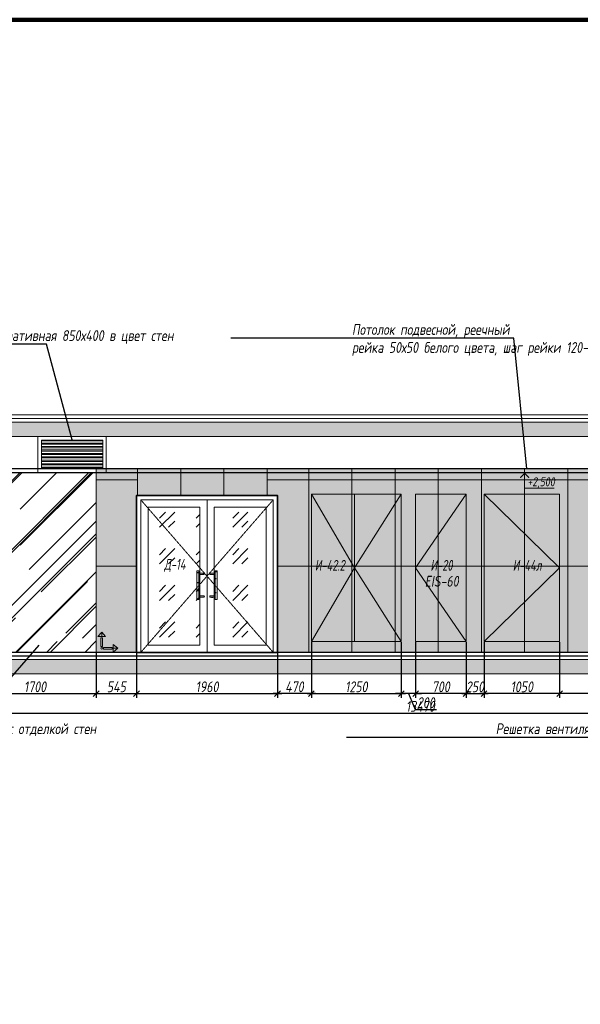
# Model space of a CAD drawing. Header units: millimetres. Extents: x -26888115 to 7466299, y -86687 to 22081.
# Tile 193 of 225: x 162923 to 170714, y 3671 to 17359. Entities that reach past the tile are written whole.
import ezdxf
from ezdxf import colors
from ezdxf.entities.mleader import LeaderData, LeaderLine
from ezdxf.math import Vec2, Vec3

# ---------------------------------------------------------------- set-up
doc = ezdxf.new("R2010")
doc.units = ezdxf.units.MM
doc.linetypes.add('( Hidden )', pattern=[0.375, 0.25, -0.125])
doc.linetypes.add('DASHDOT', pattern=[25.4, 12.7, -6.35, 0, -6.35])
doc.layers.get('Defpoints').update_dxf_attribs({"color": 31})
for name, color, linetype, lineweight in [('A-DETL-GENF', 7, 'Continuous', 5), ('meb', 26, 'Continuous', 15), ('Двери', 7, 'Continuous', 5), ('Отделка стен', 253, 'Continuous', 0), ('пот', 183, 'Continuous', 9)]:
    doc.layers.add(name, color=color, linetype=linetype, lineweight=lineweight)
for name, color, linetype, lineweight, true_color in [('dim_obm', 7, 'Continuous', 9, 0x005700), ('dim_razv', 7, 'DASHDOT', 9, 0x285228), ('pol', 7, 'Continuous', 15, 0x55666d)]:
    doc.layers.add(name, color=color, linetype=linetype, lineweight=lineweight, true_color=true_color)
doc.styles.add('fl_iso paper', font='isocpeur.ttf', dxfattribs={"width": 0.8, "oblique": 10})
doc.styles.add('In tre', font='isocpeur.ttf', dxfattribs={"width": 0.8, "oblique": 10})
doc.dimstyles.new('In tre 1_50', dxfattribs={"dimtxt": 150, "dimasz": 80, "dimexe": 60, "dimexo": 10, "dimgap": 20, "dimtad": 1, "dimdec": 0, "dimrnd": 5, "dimzin": 0, "dimdsep": 46, "dimtxsty": 'fl_iso paper', "dimblk": 'OBLIQUE', "dimcen": 0, "dimdle": 60, "dimadec": 0, "dimazin": 0, "dimtfac": 1, "dimtdec": 0, "dimtofl": 0, "dimtmove": 1, "dimatfit": 1, "dimfxl": 40, "dimtolj": 1, "dimtzin": 0, "dimarcsym": 1})
pattern_1 = [(352.5, (-99945.84, 258012.5), (100.426047, 107.214405), [0, -115.824, 0, -129.54, 0, -123.825]), (322.5, (-99945.84, 258012.5), (247.41986, 56.70328), [0, -62.484, 0, -104.394, 0, -40.005]), (282.5, (-100012.11, 258078.77), (168.099694, -167.489948), [0, -38.1, 0, -137.16, 0, -179.07]), (272.5, (-100012.1, 258078.77), (209.26523, -114.68433), [0, -19.05, 0, -89.916, 0, -102.87])]

# ---------------------------------------------------------------- blocks, each defined once
blk = doc.blocks.new('_Oblique')
at = {"color": 0, "linetype": 'ByBlock', "lineweight": -2}
blk.add_line((-0.5, -0.5), (0.5, 0.5), dxfattribs=at)
blk = doc.blocks.new('*D153')
at = {"layer": 'Defpoints', "color": 0, "linetype": 'ByBlock', "transparency": 16777216}
for p in [(164546, 8564), (166506, 8564), (166506, 7990)]:
    blk.add_point(p, dxfattribs=at)
at = {"layer": 'dim_razv', "color": 0, "linetype": 'ByBlock', "lineweight": -2, "transparency": 16777216}
for p, q in [((164546, 8554), (164546, 7930)), ((166506, 8554), (166506, 7930)), ((164486, 7990), (166566, 7990))]:
    blk.add_line(p, q, dxfattribs=at)
at = {"layer": 'dim_razv', "color": 0, "linetype": 'ByBlock', "lineweight": -2, "transparency": 16777216, "xscale": 80, "yscale": 80, "zscale": 80, "rotation": 180}
blk.add_blockref('_Oblique', (164546, 7990), dxfattribs=at)
at = {"layer": 'dim_razv', "color": 0, "linetype": 'ByBlock', "lineweight": -2, "transparency": 16777216, "xscale": 80, "yscale": 80, "zscale": 80}
blk.add_blockref('_Oblique', (166506, 7990), dxfattribs=at)
at = {"layer": 'dim_razv', "color": 0, "linetype": 'ByBlock', "transparency": 16777216, "insert": (165526, 8085), "char_height": 150, "attachment_point": 5, "style": 'fl_iso paper'}
blk.add_mtext('\\A1;1960', dxfattribs=at)
blk = doc.blocks.new('*D157')
at = {"layer": 'Defpoints', "color": 0, "linetype": 'ByBlock', "transparency": 16777216}
for p in [(161756, 8264), (175226, 8254), (175226, 7718)]:
    blk.add_point(p, dxfattribs=at)
at = {"layer": 'dim_razv', "color": 0, "linetype": 'ByBlock', "lineweight": -2, "transparency": 16777216}
for p, q in [((161756, 8254), (161756, 7658)), ((175226, 8244), (175226, 7658)), ((161696, 7718), (175286, 7718))]:
    blk.add_line(p, q, dxfattribs=at)
at = {"layer": 'dim_razv', "color": 0, "linetype": 'ByBlock', "lineweight": -2, "transparency": 16777216, "xscale": 80, "yscale": 80, "zscale": 80, "rotation": 180}
blk.add_blockref('_Oblique', (161756, 7718), dxfattribs=at)
at = {"layer": 'dim_razv', "color": 0, "linetype": 'ByBlock', "lineweight": -2, "transparency": 16777216, "xscale": 80, "yscale": 80, "zscale": 80}
blk.add_blockref('_Oblique', (175226, 7718), dxfattribs=at)
at = {"layer": 'dim_razv', "color": 0, "linetype": 'ByBlock', "transparency": 16777216, "insert": (168491, 7813), "char_height": 150, "attachment_point": 5, "style": 'fl_iso paper'}
blk.add_mtext('\\A1;13470', dxfattribs=at)
blk = doc.blocks.new('*D177')
at = {"layer": 'Defpoints', "color": 0, "linetype": 'ByBlock', "transparency": 16777216}
for p in [(162286, 8564), (163986, 8564), (163986, 7990)]:
    blk.add_point(p, dxfattribs=at)
at = {"layer": 'dim_razv', "color": 0, "linetype": 'ByBlock', "lineweight": -2, "transparency": 16777216}
for p, q in [((162286, 8554), (162286, 7930)), ((163986, 8554), (163986, 7930)), ((162226, 7990), (164046, 7990))]:
    blk.add_line(p, q, dxfattribs=at)
at = {"layer": 'dim_razv', "color": 0, "linetype": 'ByBlock', "lineweight": -2, "transparency": 16777216, "xscale": 80, "yscale": 80, "zscale": 80, "rotation": 180}
blk.add_blockref('_Oblique', (162286, 7990), dxfattribs=at)
at = {"layer": 'dim_razv', "color": 0, "linetype": 'ByBlock', "lineweight": -2, "transparency": 16777216, "xscale": 80, "yscale": 80, "zscale": 80}
blk.add_blockref('_Oblique', (163986, 7990), dxfattribs=at)
at = {"layer": 'dim_razv', "color": 0, "linetype": 'ByBlock', "transparency": 16777216, "insert": (163136, 8085), "char_height": 150, "attachment_point": 5, "style": 'fl_iso paper'}
blk.add_mtext('\\A1;1700', dxfattribs=at)
blk = doc.blocks.new('*D178')
at = {"layer": 'Defpoints', "color": 0, "linetype": 'ByBlock', "transparency": 16777216}
for p in [(163986, 8564), (164546, 8264), (164546, 7990)]:
    blk.add_point(p, dxfattribs=at)
at = {"layer": 'dim_razv', "color": 0, "linetype": 'ByBlock', "lineweight": -2, "transparency": 16777216}
for p, q in [((163986, 8554), (163986, 7930)), ((164546, 8254), (164546, 7930)), ((163926, 7990), (164606, 7990))]:
    blk.add_line(p, q, dxfattribs=at)
at = {"layer": 'dim_razv', "color": 0, "linetype": 'ByBlock', "lineweight": -2, "transparency": 16777216, "xscale": 80, "yscale": 80, "zscale": 80, "rotation": 180}
blk.add_blockref('_Oblique', (163986, 7990), dxfattribs=at)
at = {"layer": 'dim_razv', "color": 0, "linetype": 'ByBlock', "lineweight": -2, "transparency": 16777216, "xscale": 80, "yscale": 80, "zscale": 80}
blk.add_blockref('_Oblique', (164546, 7990), dxfattribs=at)
at = {"layer": 'dim_razv', "color": 0, "linetype": 'ByBlock', "transparency": 16777216, "insert": (164266, 8085), "char_height": 150, "attachment_point": 5, "style": 'fl_iso paper'}
blk.add_mtext('\\A1;545', dxfattribs=at)
blk = doc.blocks.new('*D179')
at = {"layer": 'Defpoints', "color": 0, "linetype": 'ByBlock', "transparency": 16777216}
for p in [(169126, 8714), (169376, 8714), (169376, 7990)]:
    blk.add_point(p, dxfattribs=at)
at = {"layer": 'dim_razv', "color": 0, "linetype": 'ByBlock', "lineweight": -2, "transparency": 16777216}
for p, q in [((169126, 8704), (169126, 7930)), ((169376, 8704), (169376, 7930)), ((169066, 7990), (169436, 7990))]:
    blk.add_line(p, q, dxfattribs=at)
at = {"layer": 'dim_razv', "color": 0, "linetype": 'ByBlock', "lineweight": -2, "transparency": 16777216, "xscale": 80, "yscale": 80, "zscale": 80, "rotation": 180}
blk.add_blockref('_Oblique', (169126, 7990), dxfattribs=at)
at = {"layer": 'dim_razv', "color": 0, "linetype": 'ByBlock', "lineweight": -2, "transparency": 16777216, "xscale": 80, "yscale": 80, "zscale": 80}
blk.add_blockref('_Oblique', (169376, 7990), dxfattribs=at)
at = {"layer": 'dim_razv', "color": 0, "linetype": 'ByBlock', "transparency": 16777216, "insert": (169251, 8085), "char_height": 150, "attachment_point": 5, "style": 'fl_iso paper'}
blk.add_mtext('\\A1;250', dxfattribs=at)
blk = doc.blocks.new('1')
at = {"layer": 'pol', "linetype": 'ByBlock'}
h = blk.add_hatch(color=1, dxfattribs=at)
h.paths.add_polyline_path([(35776, 73135), (35803, 73135), (35803, 73259), (35776, 73259)])
h.paths.add_polyline_path([(35790, 73275), (35843, 73275), (35790, 73338)])
h.paths.add_polyline_path([(35790, 73275), (35736, 73275), (35790, 73338)])
edge = h.paths.add_edge_path()
edge.add_arc((35790, 73111), 13.4, 0, 360)
h = blk.add_hatch(color=1, dxfattribs=at)
h.paths.add_polyline_path([(35813, 73097), (35813, 73124), (35937, 73124), (35937, 73097)])
h.paths.add_polyline_path([(35952, 73111), (35952, 73164), (36016, 73111)])
h.paths.add_polyline_path([(35952, 73111), (35952, 73057), (36016, 73111)])
at = {"layer": 'pol', "color": 1, "linetype": 'ByBlock'}
for points in [[(35790, 73275), (35736, 73275), (35790, 73338), (35790, 73275)], [(35790, 73275), (35843, 73275), (35790, 73338), (35790, 73275)], [(35952, 73111), (35952, 73164), (36016, 73111), (35952, 73111)], [(35952, 73111), (35952, 73057), (36016, 73111), (35952, 73111)]]:
    blk.add_lwpolyline(points, dxfattribs=at)
for points in [[(35776, 73135), (35803, 73135), (35803, 73259), (35776, 73259)], [(35813, 73097), (35813, 73124), (35937, 73124), (35937, 73097)]]:
    blk.add_lwpolyline(points, close=True, dxfattribs=at)
blk.add_circle((35790, 73111), 13.4, dxfattribs=at)
blk = doc.blocks.new('*D300')
at = {"layer": 'Defpoints', "color": 0, "linetype": 'ByBlock', "transparency": 16777216}
for p in [(170426, 8714), (173776, 8564), (170426, 7990)]:
    blk.add_point(p, dxfattribs=at)
at = {"layer": 'dim_razv', "color": 0, "linetype": 'ByBlock', "lineweight": -2, "transparency": 16777216}
for p, q in [((170426, 8704), (170426, 7930)), ((173776, 8554), (173776, 7930)), ((173836, 7990), (170366, 7990))]:
    blk.add_line(p, q, dxfattribs=at)
at = {"layer": 'dim_razv', "color": 0, "linetype": 'ByBlock', "lineweight": -2, "transparency": 16777216, "xscale": 80, "yscale": 80, "zscale": 80, "rotation": 180}
blk.add_blockref('_Oblique', (170426, 7990), dxfattribs=at)
at = {"layer": 'dim_razv', "color": 0, "linetype": 'ByBlock', "lineweight": -2, "transparency": 16777216, "xscale": 80, "yscale": 80, "zscale": 80}
blk.add_blockref('_Oblique', (173776, 7990), dxfattribs=at)
at = {"layer": 'dim_razv', "color": 0, "linetype": 'ByBlock', "transparency": 16777216, "insert": (172101, 8085), "char_height": 150, "attachment_point": 5, "style": 'fl_iso paper'}
blk.add_mtext('\\A1;3350', dxfattribs=at)
blk = doc.blocks.new('*D301')
at = {"layer": 'Defpoints', "color": 0, "linetype": 'ByBlock', "transparency": 16777216}
for p in [(169376, 8714), (170426, 8714), (169376, 7990)]:
    blk.add_point(p, dxfattribs=at)
at = {"layer": 'dim_razv', "color": 0, "linetype": 'ByBlock', "lineweight": -2, "transparency": 16777216}
for p, q in [((169376, 8704), (169376, 7930)), ((170426, 8704), (170426, 7930)), ((170486, 7990), (169316, 7990))]:
    blk.add_line(p, q, dxfattribs=at)
at = {"layer": 'dim_razv', "color": 0, "linetype": 'ByBlock', "lineweight": -2, "transparency": 16777216, "xscale": 80, "yscale": 80, "zscale": 80, "rotation": 180}
blk.add_blockref('_Oblique', (169376, 7990), dxfattribs=at)
at = {"layer": 'dim_razv', "color": 0, "linetype": 'ByBlock', "lineweight": -2, "transparency": 16777216, "xscale": 80, "yscale": 80, "zscale": 80}
blk.add_blockref('_Oblique', (170426, 7990), dxfattribs=at)
at = {"layer": 'dim_razv', "color": 0, "linetype": 'ByBlock', "transparency": 16777216, "insert": (169901, 8085), "char_height": 150, "attachment_point": 5, "style": 'fl_iso paper'}
blk.add_mtext('\\A1;1050', dxfattribs=at)
blk = doc.blocks.new('*D302')
at = {"layer": 'Defpoints', "color": 0, "linetype": 'ByBlock', "transparency": 16777216}
for p in [(168426, 8714), (169126, 8714), (168426, 7990)]:
    blk.add_point(p, dxfattribs=at)
at = {"layer": 'dim_razv', "color": 0, "linetype": 'ByBlock', "lineweight": -2, "transparency": 16777216}
for p, q in [((168426, 8704), (168426, 7930)), ((169126, 8704), (169126, 7930)), ((169186, 7990), (168366, 7990))]:
    blk.add_line(p, q, dxfattribs=at)
at = {"layer": 'dim_razv', "color": 0, "linetype": 'ByBlock', "lineweight": -2, "transparency": 16777216, "xscale": 80, "yscale": 80, "zscale": 80, "rotation": 180}
blk.add_blockref('_Oblique', (168426, 7990), dxfattribs=at)
at = {"layer": 'dim_razv', "color": 0, "linetype": 'ByBlock', "lineweight": -2, "transparency": 16777216, "xscale": 80, "yscale": 80, "zscale": 80}
blk.add_blockref('_Oblique', (169126, 7990), dxfattribs=at)
at = {"layer": 'dim_razv', "color": 0, "linetype": 'ByBlock', "transparency": 16777216, "insert": (168776, 8085), "char_height": 150, "attachment_point": 5, "style": 'fl_iso paper'}
blk.add_mtext('\\A1;700', dxfattribs=at)
blk = doc.blocks.new('*D303')
at = {"layer": 'Defpoints', "color": 0, "linetype": 'ByBlock', "transparency": 16777216}
for p in [(168226, 8714), (168426, 8714), (168226, 7990)]:
    blk.add_point(p, dxfattribs=at)
at = {"layer": 'dim_razv', "color": 0, "linetype": 'ByBlock', "lineweight": -2, "transparency": 16777216}
for p, q in [((168226, 8704), (168226, 7930)), ((168426, 8704), (168426, 7930)), ((168226, 7990), (168146, 7990)), ((168426, 7990), (168226, 7990)), ((168326, 7990), (168421, 7770)), ((168426, 7990), (168506, 7990)), ((168421, 7770), (168715, 7770))]:
    blk.add_line(p, q, dxfattribs=at)
at = {"layer": 'dim_razv', "color": 0, "linetype": 'ByBlock', "lineweight": -2, "transparency": 16777216, "xscale": 80, "yscale": 80, "zscale": 80}
blk.add_blockref('_Oblique', (168226, 7990), dxfattribs=at)
at = {"layer": 'dim_razv', "color": 0, "linetype": 'ByBlock', "lineweight": -2, "transparency": 16777216, "xscale": 80, "yscale": 80, "zscale": 80, "rotation": 180}
blk.add_blockref('_Oblique', (168426, 7990), dxfattribs=at)
at = {"layer": 'dim_razv', "color": 0, "linetype": 'ByBlock', "transparency": 16777216, "insert": (168568, 7865), "char_height": 150, "attachment_point": 5, "style": 'fl_iso paper'}
blk.add_mtext('\\A1;200', dxfattribs=at)
blk = doc.blocks.new('*D304')
at = {"layer": 'Defpoints', "color": 0, "linetype": 'ByBlock', "transparency": 16777216}
for p in [(166976, 8714), (166506, 8564), (166506, 7990)]:
    blk.add_point(p, dxfattribs=at)
at = {"layer": 'dim_razv', "color": 0, "linetype": 'ByBlock', "lineweight": -2, "transparency": 16777216}
for p, q in [((166976, 8704), (166976, 7930)), ((166506, 8554), (166506, 7930)), ((167036, 7990), (166446, 7990))]:
    blk.add_line(p, q, dxfattribs=at)
at = {"layer": 'dim_razv', "color": 0, "linetype": 'ByBlock', "lineweight": -2, "transparency": 16777216, "xscale": 80, "yscale": 80, "zscale": 80, "rotation": 180}
blk.add_blockref('_Oblique', (166506, 7990), dxfattribs=at)
at = {"layer": 'dim_razv', "color": 0, "linetype": 'ByBlock', "lineweight": -2, "transparency": 16777216, "xscale": 80, "yscale": 80, "zscale": 80}
blk.add_blockref('_Oblique', (166976, 7990), dxfattribs=at)
at = {"layer": 'dim_razv', "color": 0, "linetype": 'ByBlock', "transparency": 16777216, "insert": (166741, 8085), "char_height": 150, "attachment_point": 5, "style": 'fl_iso paper'}
blk.add_mtext('\\A1;470', dxfattribs=at)
blk = doc.blocks.new('*D308')
at = {"layer": 'Defpoints', "color": 0, "linetype": 'ByBlock', "transparency": 16777216}
for p in [(166976, 8714), (168226, 8714), (168226, 7990)]:
    blk.add_point(p, dxfattribs=at)
at = {"layer": 'dim_razv', "color": 0, "linetype": 'ByBlock', "lineweight": -2, "transparency": 16777216}
for p, q in [((166976, 8704), (166976, 7930)), ((168226, 8704), (168226, 7930)), ((166916, 7990), (168286, 7990))]:
    blk.add_line(p, q, dxfattribs=at)
at = {"layer": 'dim_razv', "color": 0, "linetype": 'ByBlock', "lineweight": -2, "transparency": 16777216, "xscale": 80, "yscale": 80, "zscale": 80, "rotation": 180}
blk.add_blockref('_Oblique', (166976, 7990), dxfattribs=at)
at = {"layer": 'dim_razv', "color": 0, "linetype": 'ByBlock', "lineweight": -2, "transparency": 16777216, "xscale": 80, "yscale": 80, "zscale": 80}
blk.add_blockref('_Oblique', (168226, 7990), dxfattribs=at)
at = {"layer": 'dim_razv', "color": 0, "linetype": 'ByBlock', "transparency": 16777216, "insert": (167601, 8085), "char_height": 150, "attachment_point": 5, "style": 'fl_iso paper'}
blk.add_mtext('\\A1;1250', dxfattribs=at)

msp = doc.modelspace()

# ---------------------------------------------------------------- hatches: boundary and pattern name
at = {"true_color": 0x5294a7}
h = msp.add_hatch(dxfattribs=at)
h.set_pattern_fill('AR-RROOF', color=135, scale=20, angle=45, style=0)
h.set_pattern_definition([(45, (280, 13356.9), (431.0523, 1149.4728), [7620, -1016, 2540, -508]), (45, (578.14, 14014.26), (-836.96, 118.5394), [1524, -167.64, 3048, -381]), (45, (154.28, 13841.84), (1627.2224, 2108.56414), [4064, -711.2, 2032, -508])])
h.paths.add_polyline_path([(162286, 11064), (163986, 11064), (163986, 8564), (162286, 8564)])
at = {"true_color": 0xcccccc}
h = msp.add_hatch(dxfattribs=at)
h.set_pattern_fill('AR-SAND', color=254, scale=3, angle=315)
h.set_pattern_definition(pattern_1)
h.paths.add_polyline_path([(165410.7, 9299.1), (165383.6, 9299.1), (165383.6, 9695.6), (165410.7, 9695.6)])
h = msp.add_hatch(dxfattribs=at)
h.set_pattern_fill('AR-SAND', color=254, scale=3, angle=315)
h.set_pattern_definition(pattern_1)
edge = h.paths.add_edge_path()
edge.add_line((165483.2, 9664.6), (165410.7, 9664.6))
edge.add_line((165410.7, 9664.6), (165410.7, 9645.3))
edge.add_line((165410.7, 9645.3), (165483.2, 9645.3))
edge.add_arc((165477.9, 9655), 11, 298.44951, 421.55049)
h = msp.add_hatch(dxfattribs=at)
h.set_pattern_fill('AR-SAND', color=254, scale=3, angle=315)
h.set_pattern_definition(pattern_1)
edge = h.paths.add_edge_path()
edge.add_line((165568.9, 9664.6), (165641.3, 9664.6))
edge.add_line((165641.3, 9664.6), (165641.3, 9645.3))
edge.add_line((165641.3, 9645.3), (165568.9, 9645.3))
edge.add_arc((165574.2, 9655), 11, 118.44951, 241.55049, ccw=False)
h = msp.add_hatch(dxfattribs=at)
h.set_pattern_fill('AR-SAND', color=254, scale=3, angle=315)
h.set_pattern_definition(pattern_1)
h.paths.add_polyline_path([(165641.3, 9299.1), (165668.4, 9299.1), (165668.4, 9695.6), (165641.3, 9695.6)])
h = msp.add_hatch(dxfattribs=at)
h.set_pattern_fill('AR-SAND', color=254, scale=3, angle=315)
h.set_pattern_definition(pattern_1)
edge = h.paths.add_edge_path()
edge.add_line((165483.2, 9330), (165410.7, 9330))
edge.add_line((165410.7, 9330), (165410.7, 9349.3))
edge.add_line((165410.7, 9349.3), (165483.2, 9349.3))
edge.add_arc((165477.9, 9339.7), 11, -61.55049, 61.55049, ccw=False)
h = msp.add_hatch(dxfattribs=at)
h.set_pattern_fill('AR-SAND', color=254, scale=3, angle=315)
h.set_pattern_definition(pattern_1)
edge = h.paths.add_edge_path()
edge.add_line((165568.9, 9330), (165641.3, 9330))
edge.add_line((165641.3, 9330), (165641.3, 9349.3))
edge.add_line((165641.3, 9349.3), (165568.9, 9349.3))
edge.add_arc((165574.2, 9339.7), 11, 118.44951, 241.55049)
at = {"layer": 'A-DETL-GENF'}
h = msp.add_hatch(dxfattribs=at)
h.set_pattern_fill('ANSI35', color=256, scale=20, style=0)
h.set_pattern_definition([(45, (32373.26, 722.8), (-89.80256, 89.80256), []), (45, (32463.07, 722.8), (-89.80256, 89.80256), [158.75, -31.75, 0, -31.75])])
h.paths.add_polyline_path([(154647.4, 11564), (198584.9, 11564), (198584.9, 11764), (154647.4, 11764)])
h.paths.add_polyline_path([(154647.4, 8264), (198584.9, 8264), (198584.9, 8464), (154647.4, 8464)])
at = {"layer": 'dim_obm'}
msp.add_hatch(color=256, dxfattribs=at).paths.add_polyline_path([(170009.1, 10996), (169941, 11064), (169873, 10996), (169884.5, 10984.4), (169941, 11040.9), (169997.5, 10984.4)], flags=0)
at = {"layer": 'dim_razv', "true_color": 0xeceae4, "transparency": 33554687}
h = msp.add_hatch(dxfattribs=at)
h.set_pattern_fill('AR-SAND', color=254, scale=3, angle=315)
h.paths.add_polyline_path([(155506, 8564), (155506, 11114), (162286, 11114), (162286, 8564), (161756, 8564), (161756, 10764), (160156, 10764), (160156, 8564)])
h.paths.add_polyline_path([(163986, 8564), (163986, 11114), (175456, 11114), (175456, 8564), (175226, 8564), (175226, 10764), (173776, 10764), (173776, 8564), (166506, 8564), (166506, 10744), (164546, 10744), (164546, 8564)])
h.paths.add_polyline_path([(172651, 8614), (173451, 8614), (173451, 9264), (172651, 9264)], flags=16)
h.paths.add_polyline_path([(176506, 11114), (179466, 11114), (179466, 8564), (176506, 8564)])
h.paths.add_polyline_path([(180516, 11114), (192376, 11114), (192376, 8564), (180516, 8564)])
h.paths.add_polyline_path([(182126, 9994), (182876, 9994), (182876, 8644), (182126, 8644)], flags=16)
h.paths.add_polyline_path([(194961, 9994), (195711, 9994), (195711, 8644), (194961, 8644)], flags=16)
h.paths.add_polyline_path([(193426, 11114), (196771, 11114), (196771, 8564), (193426, 8564)])
h.paths.add_polyline_path([(197821, 11114), (198076, 11114), (198076, 8564), (197821, 8564)])
at = {"layer": 'meb', "lineweight": 13, "transparency": 33554687}
h = msp.add_hatch(dxfattribs=at)
h.set_pattern_fill('ANSI32', color=256, scale=5, angle=135)
h.set_pattern_definition([(180, (-69836.067, 14314.37), (-4e-15, -47.625), []), (180, (-69851.94, 14330.247), (-4e-15, -47.625), [])])
h.paths.add_polyline_path([(163226, 11114), (164076, 11114), (164076, 11514), (163226, 11514)])
at = {"layer": 'пот', "lineweight": 0, "true_color": 0x7e9fe7}
h = msp.add_hatch(dxfattribs=at)
h.set_pattern_fill('GOST_GLASS', color=161, scale=60)
h.set_pattern_definition([(45, (420, 13356.9), (509.1169, -5e-14), [300, -420]), (45, (547.28, 13356.9), (509.1169, -5e-14), [120, -600]), (45, (420, 13484.18), (509.1169, -5e-14), [120, -600])])
h.paths.add_polyline_path([(164706, 10584), (165426, 10584), (165426, 8664), (164706, 8664)])
h.paths.add_polyline_path([(165626, 10584), (166346, 10584), (166346, 8664), (165626, 8664)])

# ---------------------------------------------------------------- linework, layer by layer
at = {"lineweight": 13}
for points in [[(154647.4, 11814), (198584.9, 11814), (198584.9, 11864), (154647.4, 11864)], [(198584.9, 11764), (154647.4, 11764), (154647.4, 11814), (198584.9, 11814)], [(154647.4, 11564), (198584.9, 11564), (198584.9, 11764), (154647.4, 11764)], [(163176, 11064), (164126, 11064), (164126, 11564), (163176, 11564)], [(163226, 11114), (164076, 11114), (164076, 11514), (163226, 11514)], [(163986, 8564), (163986, 11114), (175456, 11114), (175456, 8564), (175226, 8564), (175226, 10764), (173776, 10764), (173776, 8564), (166506, 8564), (166506, 10744), (164546, 10744), (164546, 8564)], [(162286, 11064), (163986, 11064), (163986, 8564), (162286, 8564)], [(164606, 8564), (164606, 10684), (166446, 10684), (166446, 8564)], [(164606, 10684), (165526, 10684), (165526, 8564), (164606, 8564)], [(165526, 10684), (166446, 10684), (166446, 8564), (165526, 8564)], [(166976, 8714), (166976, 10764), (168226, 10764), (168226, 8714)], [(168426, 8714), (168426, 10764), (169126, 10764), (169126, 8714)], [(169376, 8714), (169376, 10764), (170426, 10764), (170426, 8714)], [(164706, 10584), (165426, 10584), (165426, 8664), (164706, 8664)], [(165626, 10584), (166346, 10584), (166346, 8664), (165626, 8664)], [(165410.7, 9299.1), (165383.6, 9299.1), (165383.6, 9695.6), (165410.7, 9695.6)], [(165641.3, 9299.1), (165668.4, 9299.1), (165668.4, 9695.6), (165641.3, 9695.6)], [(154647.4, 8264), (198584.9, 8264), (198584.9, 8464), (154647.4, 8464)]]:
    msp.add_lwpolyline(points, close=True, dxfattribs=at)
at = {"lineweight": 30}
msp.add_lwpolyline([(198076, 11114), (155506, 11114), (155506, 11064), (198076, 11064)], close=True, dxfattribs=at)
at = {"lineweight": 35}
msp.add_lwpolyline([(164546, 8564), (164546, 10744), (166506, 10744), (166506, 8564)], close=True, dxfattribs=at)
at = {"linetype": '( Hidden )', "lineweight": 13, "ltscale": 10}
for points in [[(164606, 10684), (165526, 9624), (164606, 8564)], [(166446, 10684), (165526, 9624), (166446, 8564)]]:
    msp.add_lwpolyline(points, dxfattribs=at)
at = {"lineweight": 13}
for points in [[(165526, 10684), (165526, 8564)], [(166976, 10764), (167576, 9739), (166976, 8714)], [(167576, 10764), (167576, 8714)], [(168226, 10764), (167576, 9739), (168226, 8714)], [(169126, 10764), (168426, 9739), (169126, 8714)], [(169376, 10764), (170426, 9739), (169376, 8714)], [(198276, 8514), (198584.9, 8514), (198584.9, 8464), (154647.4, 8464), (154647.4, 8514), (155306, 8514)], [(155506, 8514), (198076, 8514)]]:
    msp.add_lwpolyline(points, dxfattribs=at)
for points in [[(165483.2, 9664.6), (165410.7, 9664.6), (165410.7, 9645.3), (165483.2, 9645.3, 0.5955342)], [(165568.9, 9664.6), (165641.3, 9664.6), (165641.3, 9645.3), (165568.9, 9645.3, -0.5955342)], [(165483.2, 9330), (165410.7, 9330), (165410.7, 9349.3), (165483.2, 9349.3, -0.5955342)], [(165568.9, 9330), (165641.3, 9330), (165641.3, 9349.3), (165568.9, 9349.3, 0.5955342)]]:
    msp.add_lwpolyline(points, format="xyb", close=True, dxfattribs=at)
at = {"lineweight": 30}
for points in [[(198076, 8564), (155506, 8564)], [(155506, 8514), (198076, 8514)]]:
    msp.add_lwpolyline(points, dxfattribs=at)
at = {"layer": 'Defpoints', "color": 1, "lineweight": 100}
msp.add_lwpolyline([(145825.4, -10016.5), (249195.3, -10016.5), (249195.3, 17359), (145825.4, 17359)], close=True, dxfattribs=at)
at = {"layer": 'dim_obm'}
msp.add_lwpolyline([(169941, 11064), (169941, 10984), (169941, 10848.5), (170352, 10848.5)], dxfattribs=at)
at = {"layer": 'Отделка стен', "transparency": 33554687}
for points in [[(164561, 10844), (164561, 11114), (164126, 11114)], [(165161, 10744), (165161, 11114), (164561, 11114), (164561, 10744)], [(165761, 10744), (165761, 11114), (165161, 11114), (165161, 10744)], [(166361, 10744), (166361, 11114), (165761, 11114), (165761, 10744)], [(166506, 10964), (166941, 10964), (166941, 11114), (166361, 11114), (166361, 10744)], [(163986, 11064), (163986, 10964), (164546, 10964)], [(164561, 10964), (163986, 10964), (163986, 9764), (164546, 9764)], [(166506, 9764), (166941, 9764), (166941, 10964), (166361, 10964)], [(164546, 9764), (163986, 9764), (163986, 8564), (164561, 8564)], [(166361, 8564), (166361, 8564), (166941, 8564), (166941, 9764), (166506, 9764)]]:
    msp.add_lwpolyline(points, dxfattribs=at)
for points in [[(166941, 11114), (166941, 10964), (167541, 10964), (167541, 11114)], [(167541, 11114), (167541, 10964), (168141, 10964), (168141, 11114)], [(168141, 11114), (168141, 10964), (168741, 10964), (168741, 11114)], [(168741, 11114), (168741, 10964), (169341, 10964), (169341, 11114)], [(169341, 11114), (169341, 10964), (169941, 10964), (169941, 11114)], [(169941, 11114), (169941, 10964), (170541, 10964), (170541, 11114)], [(170541, 11114), (170541, 10964), (171141, 10964), (171141, 11114)], [(166941, 10964), (166941, 9764), (167541, 9764), (167541, 10964)], [(167541, 10964), (167541, 9764), (168141, 9764), (168141, 10964)], [(168141, 10964), (168141, 9764), (168741, 9764), (168741, 10964)], [(168741, 10964), (168741, 9764), (169341, 9764), (169341, 10964)], [(169341, 10964), (169341, 9764), (169941, 9764), (169941, 10964)], [(169941, 10964), (169941, 9764), (170541, 9764), (170541, 10964)], [(170541, 10964), (170541, 9764), (171141, 9764), (171141, 10964)], [(166941, 9764), (166941, 8564), (167541, 8564), (167541, 9764)], [(167541, 9764), (167541, 8564), (168141, 8564), (168141, 9764)], [(168141, 9764), (168141, 8564), (168741, 8564), (168741, 9764)], [(168741, 9764), (168741, 8564), (169341, 8564), (169341, 9764)], [(169341, 9764), (169341, 8564), (169941, 8564), (169941, 9764)], [(169941, 9764), (169941, 8564), (170541, 8564), (170541, 9764)], [(170541, 9764), (170541, 8564), (171141, 8564), (171141, 9764)]]:
    msp.add_lwpolyline(points, close=True, dxfattribs=at)

# ---------------------------------------------------------------- block references
at = {"linetype": 'ByBlock', "xscale": 0.9938708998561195, "yscale": 0.9938708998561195, "zscale": 0.9938708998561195}
msp.add_blockref('1', (128492, -64042.3), dxfattribs=at)

# ---------------------------------------------------------------- texts
at = {"layer": 'dim_obm', "insert": (169979.4, 10997.7), "char_height": 125, "attachment_point": 1, "line_spacing_factor": 0.666667, "style": 'fl_iso paper'}
msp.add_mtext('+2,500', dxfattribs=at)
at = {"layer": 'Двери', "lineweight": 0, "char_height": 150, "attachment_point": 5, "style": 'fl_iso paper'}
for s, insert in [('{\\W0.7;Д-14}', (165078.9, 9773.4)), ('{\\W0.7;И-42.2}', (167233.1, 9773.4)), ('{\\W0.7;И-20}', (168784.9, 9773.4)), ('{\\W0.7;И-44л}', (169975.8, 9773.4))]:
    msp.add_mtext_dynamic_manual_height_columns(s, width=190.261, gutter_width=1350, heights=[0], dxfattribs=dict(at, insert=insert))
at = {"layer": 'Двери', "lineweight": 0, "insert": (168788.3, 9552.5), "char_height": 150, "width": 190.261, "attachment_point": 5, "style": 'fl_iso paper'}
msp.add_mtext('EIS-60', dxfattribs=at)

# ---------------------------------------------------------------- dimensions: what is measured, and where the dimension line sits
at = {"layer": 'dim_razv', "linetype": 'ByBlock'}
for base, p1, p2, picture, middle in [((166506, 7989.8), (166976, 8714), (166506, 8564), '*D304', (166741, 8084.8)), ((168226, 7989.8), (166976, 8714), (168226, 8714), '*D308', (167601, 8084.8)), ((168426, 7989.8), (169126, 8714), (168426, 8714), '*D302', (168776, 8084.8)), ((169376, 7989.8), (170426, 8714), (169376, 8714), '*D301', (169901, 8084.8)), ((170426, 7989.8), (173776, 8564), (170426, 8714), '*D300', (172101, 8084.8)), ((163986, 7989.8), (162286, 8564), (163986, 8564), '*D177', (163136, 8084.8)), ((166506, 7989.8), (164546, 8564), (166506, 8564), '*D153', (165526, 8084.8)), ((175226, 7717.8), (161756, 8264), (175226, 8254), '*D157', (168491, 7812.8))]:
    dim = msp.add_linear_dim(base=base, p1=p1, p2=p2, dimstyle='In tre 1_50', dxfattribs=at)
    dim.commit()
    dim.dimension.update_dxf_attribs({"geometry": picture, "text_midpoint": middle})
for base, p1, p2, picture, middle in [((168226, 7989.8), (168426, 8714), (168226, 8714), '*D303', (168440.5, 7769.8)), ((169376, 7989.8), (169126, 8714), (169376, 8714), '*D179', (169251, 7989.8))]:
    dim = msp.add_linear_dim(base=base, p1=p1, p2=p2, dimstyle='In tre 1_50', dxfattribs=at)
    dim.commit()
    dim.dimension.update_dxf_attribs({"geometry": picture, "text_midpoint": middle, "dimtype": 160})
dim = msp.add_linear_dim(base=(164546, 7989.8), p1=(163986, 8564), p2=(164546, 8264), text='545', dimstyle='In tre 1_50', dxfattribs=at)
dim.commit()
dim.dimension.update_dxf_attribs({"geometry": '*D178', "text_midpoint": (164266, 8084.8)})

# ---------------------------------------------------------------- leaders
at = {"layer": 'dim_razv', "color": 0, "linetype": 'ByBlock'}
ml = msp.add_multileader_mtext('Standard', dxfattribs=at)
ml.set_content('Потолок подвесной, реечный\\Pрейка 50х50 белого цвета, шаг рейки 120-125мм', style='In tre')
ml.set_leader_properties()
ml.build(insert=Vec2(0, 0))
ml.multileader.update_dxf_attribs({"text_left_attachment_type": 6, "text_right_attachment_type": 6, "dogleg_length": 1, "arrow_head_size": 0, "scale": 50})
ctx = ml.context
ctx.base_point, ctx.scale, ctx.char_height, ctx.arrow_head_size, ctx.landing_gap_size, ctx.plane_origin = Vec3(167536.3, 12932.2), 50, 150, 0, 4.5, Vec3(176183.4, 11137.7)
ctx.left_attachment, ctx.right_attachment = 6, 6
notes = []
notes.append((ctx, [(0, (1, 1, 0), (169788.2, 12932.2), (-1, 0), 50, [(1, [(169971, 11114)], 0, [])])]))
ctx.mtext.insert, ctx.mtext.width, ctx.mtext.defined_height, ctx.mtext.flow_direction = Vec3(167540.8, 13127.2), 2509.515, 696.6, 5
ml = msp.add_multileader_mtext('Standard', dxfattribs=at)
ml.set_content('Решетка вентиляционная декоративная 850х400 в цвет стен', style='In tre')
ml.set_leader_properties()
ml.build(insert=Vec2(0, 0))
ml.multileader.update_dxf_attribs({"text_left_attachment_type": 6, "text_right_attachment_type": 6, "dogleg_length": 1, "arrow_head_size": 0, "scale": 50})
ctx = ml.context
ctx.base_point, ctx.scale, ctx.char_height, ctx.arrow_head_size, ctx.landing_gap_size, ctx.plane_origin = Vec3(160385.8, 12847.8), 50, 150, 0, 4.5, Vec3(169956.1, 10760)
ctx.left_attachment, ctx.right_attachment = 6, 6
notes.append((ctx, [(0, (1, 1, 0), (163293.1, 12847.8), (-1, 0), 50, [(1, [(163651, 11517.5)], 0, [])])]))
ctx.mtext.insert, ctx.mtext.width, ctx.mtext.defined_height, ctx.mtext.flow_direction = Vec3(160390.3, 13042.8), 2996.732, 696.6, 5
ml = msp.add_multileader_mtext('Standard', dxfattribs=at)
ml.set_content('Зеркало на стене, выполнить в один уровень с отделкой стен', style='In tre')
ml.set_leader_properties()
ml.build(insert=Vec2(0, 0))
ml.multileader.update_dxf_attribs({"text_left_attachment_type": 6, "text_right_attachment_type": 6, "dogleg_length": 1, "arrow_head_size": 0, "scale": 50})
ctx = ml.context
ctx.base_point, ctx.scale, ctx.char_height, ctx.arrow_head_size, ctx.landing_gap_size, ctx.plane_origin = Vec3(159178.8, 7381.7), 50, 150, 0, 4.5, Vec3(168730.8, 5587.2)
ctx.left_attachment, ctx.right_attachment = 6, 6
notes.append((ctx, [(0, (1, 1, 0), (162071.4, 7381.7), (-1, 0), 20, [(1, [(163189.1, 8664)], 0, [])])]))
ctx.mtext.insert, ctx.mtext.width, ctx.mtext.defined_height, ctx.mtext.flow_direction = Vec3(159183.3, 7576.7), 3043.138, 696.6, 5
ml = msp.add_multileader_mtext('Standard', dxfattribs=at)
ml.set_content('Решетка вентиляционная декоративная 700х550 в цвет стен', style='In tre')
ml.set_leader_properties()
ml.build(insert=Vec2(0, 0))
ml.multileader.update_dxf_attribs({"text_left_attachment_type": 6, "text_right_attachment_type": 6, "dogleg_length": 1, "arrow_head_size": 0, "scale": 50})
ctx = ml.context
ctx.base_point, ctx.scale, ctx.char_height, ctx.arrow_head_size, ctx.landing_gap_size, ctx.plane_origin = Vec3(169534.2, 7381.7), 50, 150, 0, 4.5, Vec3(178397.5, 5587.2)
ctx.left_attachment, ctx.right_attachment = 6, 6
notes.append((ctx, [(0, (1, 1, 0), (172429.5, 7381.7), (-1, 0), 50, [(1, [(172835.9, 8664)], 0, [])])]))
ctx.mtext.insert, ctx.mtext.width, ctx.mtext.defined_height, ctx.mtext.flow_direction = Vec3(169538.7, 7576.7), 3043.138, 696.6, 5
for ctx, leaders in notes:
    for number, flags, end, landing, length, lines in leaders:
        leader = LeaderData()
        leader.index, (leader.has_last_leader_line, leader.has_dogleg_vector, leader.attachment_direction) = number, flags
        leader.last_leader_point, leader.dogleg_vector, leader.dogleg_length = Vec3(end), Vec3(landing), length
        for number, points, colour, breaks in lines:
            line = LeaderLine()
            line.index, line.vertices, line.color, line.breaks = number, Vec3.list(points), colors.encode_raw_color(colour), breaks
            leader.lines.append(line)
        ctx.leaders.append(leader)

doc.saveas('drawing.dxf')
